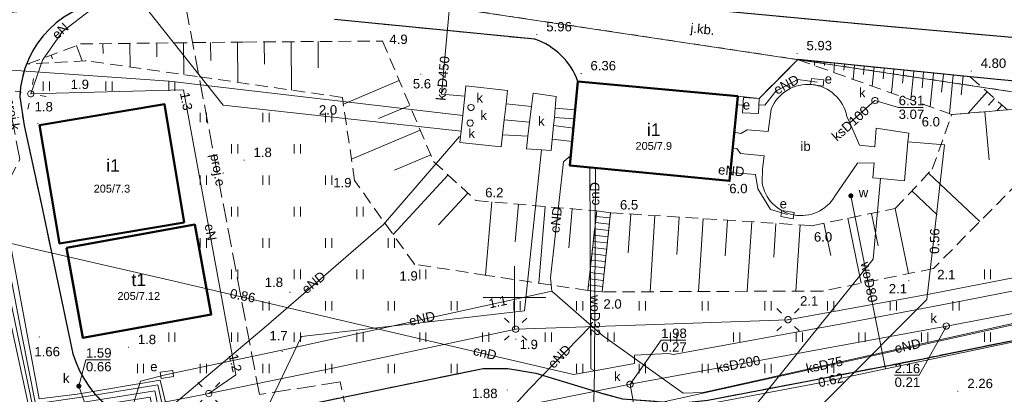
# Model space of a CAD drawing. Extents: x 5479252 to 5479673, y 5984576 to 5984875.
# Tile 24 of 36: x 5479461 to 5479539, y 5984742 to 5984772. Entities that reach past the tile are written whole.
import ezdxf
from ezdxf.enums import TextEntityAlignment as Align

# ---------------------------------------------------------------- set-up
doc = ezdxf.new("R2010")
doc.units = 0
for name, pattern in [('PRZER1-1', [1, 0.5, -0.5]), ('PRZER2-1', [1.5, 1, -0.5]), ('PRZER3-1', [2, 1.5, -0.5])]:
    doc.linetypes.add(name, pattern=pattern)
doc.layers.get('0').update_dxf_attribs({"linetype": 'CONTINUOUS'})
for name, color, linetype, lineweight in [('GESBZO', 7, 'CONTINUOUS', 50), ('GESBZO_O', 7, 'CONTINUOUS', 50), ('GESDZI', 7, 'CONTINUOUS', 18), ('GSLKRW', 7, 'CONTINUOUS', 25), ('GSPWPN', 7, 'CONTINUOUS', 13), ('GSPWPN_O', 7, 'CONTINUOUS', 13), ('GSPWPS', 7, 'CONTINUOUS', 13), ('GSPWPS_O', 7, 'CONTINUOUS', 13), ('GSSIIN', 7, 'CONTINUOUS', 18), ('GSSIIN_O', 7, 'CONTINUOUS', 18), ('GSSKOA', 7, 'CONTINUOUS', 18), ('GSSKOA_O', 7, 'CONTINUOUS', 18), ('GSSSCK', 7, 'CONTINUOUS', 18), ('GSSUTR', 7, 'CONTINUOUS', 18), ('GSSZSN', 7, 'CONTINUOUS', 18), ('GUPELA', 7, 'CONTINUOUS', 18), ('GUPIWZ', 7, 'CONTINUOUS', 18), ('GUPIWZ_O', 7, 'CONTINUOUS', 18), ('GUPPRZ_O', 7, 'CONTINUOUS', 18)]:
    doc.layers.add(name, color=color, linetype=linetype, lineweight=lineweight)
for name, color, linetype, lineweight, true_color in [('GESUZY', 7, 'CONTINUOUS', 18, 0x008000), ('GULCPR', 7, 'CONTINUOUS', 18, 0xd200d2), ('GULCPR_O', 7, 'CONTINUOUS', 18, 0xd200d2), ('GULEPR', 1, 'CONTINUOUS', 18, 0xff0000), ('GULEPR_O', 1, 'CONTINUOUS', 18, 0xff0000), ('GULKPR', 7, 'CONTINUOUS', 18, 0x803300), ('GULKPR_O', 7, 'CONTINUOUS', 18, 0x803300), ('GULWPR', 5, 'CONTINUOUS', 18, 0x0000ff), ('GULWPR_O', 5, 'CONTINUOUS', 18, 0x0000ff), ('GUPESE', 1, 'CONTINUOUS', 18, 0xff0000), ('GUPESE_O', 1, 'CONTINUOUS', 18, 0xff0000), ('GUPKSD', 7, 'CONTINUOUS', 18, 0x803300), ('GUPKSD_O', 7, 'CONTINUOUS', 18, 0x803300), ('GUPKUT', 7, 'CONTINUOUS', 18, 0x803300), ('GUPKUT_O', 7, 'CONTINUOUS', 18, 0x803300), ('GUPWZA', 5, 'CONTINUOUS', 18, 0x0000ff), ('GUPWZA_O', 5, 'CONTINUOUS', 18, 0x0000ff), ('GUSESE', 1, 'CONTINUOUS', 18, 0xff0000), ('GUSESE_O', 1, 'CONTINUOUS', 18, 0xff0000), ('GUSKUT', 7, 'CONTINUOUS', 18, 0x803300), ('GUSKUT_O', 7, 'CONTINUOUS', 18, 0x803300), ('Ramka sekcyjna', 7, 'CONTINUOUS', 18, 0xa5007c)]:
    doc.layers.add(name, color=color, linetype=linetype, lineweight=lineweight, true_color=true_color)
doc.styles.add('Arial', font='arial.ttf')

# ---------------------------------------------------------------- blocks, each defined once
blk = doc.blocks.new('GUPKSD1_1')
at = {"color": 0}
blk.add_lwpolyline([(0, 0.25), (0.064705, 0.241481), (0.125, 0.216506), (0.176777, 0.176777), (0.216506, 0.125), (0.241481, 0.064705), (0.25, 0), (0.241481, -0.064705), (0.216506, -0.125), (0.176777, -0.176777), (0.125, -0.216506), (0.064705, -0.241481), (0, -0.25), (-0.064705, -0.241481), (-0.125, -0.216506), (-0.176777, -0.176777), (-0.216506, -0.125), (-0.241481, -0.064705), (-0.25, 0), (-0.241481, 0.064705), (-0.216506, 0.125), (-0.176777, 0.176777), (-0.125, 0.216506), (-0.064705, 0.241481)], close=True, dxfattribs=at)
blk = doc.blocks.new('GUPIWZ1_1')
at = {"color": 0}
blk.add_lwpolyline([(0, 0.25), (0.064705, 0.241481), (0.125, 0.216506), (0.176777, 0.176777), (0.216506, 0.125), (0.241481, 0.064705), (0.25, 0), (0.241481, -0.064705), (0.216506, -0.125), (0.176777, -0.176777), (0.125, -0.216506), (0.064705, -0.241481), (0, -0.25), (-0.064705, -0.241481), (-0.125, -0.216506), (-0.176777, -0.176777), (-0.216506, -0.125), (-0.241481, -0.064705), (-0.25, 0), (-0.241481, 0.064705), (-0.216506, 0.125), (-0.176777, 0.176777), (-0.125, 0.216506), (-0.064705, 0.241481)], close=True, dxfattribs=at)
blk = doc.blocks.new('GUPWZA1')
blk.add_hatch(color=0).paths.add_polyline_path([(-0.2, 0), (-0.193185, -0.051764), (-0.173205, -0.1), (-0.141421, -0.141421), (-0.1, -0.173205), (-0.051764, -0.193185), (0, -0.2), (0.051764, -0.193185), (0.1, -0.173205), (0.141421, -0.141421), (0.173205, -0.1), (0.193185, -0.051764), (0.2, 0), (0.193185, 0.051764), (0.173205, 0.1), (0.141421, 0.141421), (0.1, 0.173205), (0.051764, 0.193185), (0, 0.2), (-0.051764, 0.193185), (-0.1, 0.173205), (-0.141421, 0.141421), (-0.173205, 0.1), (-0.193185, 0.051764)])
blk = doc.blocks.new('GUPESE1')
at = {"color": 0}
blk.add_lwpolyline([(-0.5, -0.25), (-0.5, 0.25), (0.5, 0.25), (0.5, -0.25)], close=True, dxfattribs=at)
blk = doc.blocks.new('GUPKUT1')
blk.add_hatch(color=0).paths.add_polyline_path([(-0.2, 0), (-0.193185, -0.051764), (-0.173205, -0.1), (-0.141421, -0.141421), (-0.1, -0.173205), (-0.051764, -0.193185), (0, -0.2), (0.051764, -0.193185), (0.1, -0.173205), (0.141421, -0.141421), (0.173205, -0.1), (0.193185, -0.051764), (0.2, 0), (0.193185, 0.051764), (0.173205, 0.1), (0.141421, 0.141421), (0.1, 0.173205), (0.051764, 0.193185), (0, 0.2), (-0.051764, 0.193185), (-0.1, 0.173205), (-0.141421, 0.141421), (-0.173205, 0.1), (-0.193185, 0.051764)])
blk = doc.blocks.new('GSPWPN1')
blk.add_hatch(color=0).paths.add_polyline_path([(-0.045, 0), (-0.043467, -0.011647), (-0.038971, -0.0225), (-0.03182, -0.03182), (-0.0225, -0.038971), (-0.011647, -0.043467), (0, -0.045), (0.011647, -0.043467), (0.0225, -0.038971), (0.03182, -0.03182), (0.038971, -0.0225), (0.043467, -0.011647), (0.045, 0), (0.043467, 0.011647), (0.038971, 0.0225), (0.03182, 0.03182), (0.0225, 0.038971), (0.011647, 0.043467), (0, 0.045), (-0.011647, 0.043467), (-0.0225, 0.038971), (-0.03182, 0.03182), (-0.038971, 0.0225), (-0.043467, 0.011647)])
blk = doc.blocks.new('GSPWPS1')
blk.add_hatch(color=0).paths.add_polyline_path([(-0.045, 0), (-0.043467, -0.011647), (-0.038971, -0.0225), (-0.03182, -0.03182), (-0.0225, -0.038971), (-0.011647, -0.043467), (0, -0.045), (0.011647, -0.043467), (0.0225, -0.038971), (0.03182, -0.03182), (0.038971, -0.0225), (0.043467, -0.011647), (0.045, 0), (0.043467, 0.011647), (0.038971, 0.0225), (0.03182, 0.03182), (0.0225, 0.038971), (0.011647, 0.043467), (0, 0.045), (-0.011647, 0.043467), (-0.0225, 0.038971), (-0.03182, 0.03182), (-0.038971, 0.0225), (-0.043467, 0.011647)])
blk = doc.blocks.new('GUPELA1')
at = {"color": 0}
blk.add_lwpolyline([(0, 0.25), (0.064705, 0.241481), (0.125, 0.216506), (0.176777, 0.176777), (0.216506, 0.125), (0.241481, 0.064705), (0.25, 0), (0.241481, -0.064705), (0.216506, -0.125), (0.176777, -0.176777), (0.125, -0.216506), (0.064705, -0.241481), (0, -0.25), (-0.064705, -0.241481), (-0.125, -0.216506), (-0.176777, -0.176777), (-0.216506, -0.125), (-0.241481, -0.064705), (-0.25, 0), (-0.241481, 0.064705), (-0.216506, 0.125), (-0.176777, 0.176777), (-0.125, 0.216506), (-0.064705, 0.241481)], close=True, dxfattribs=at)
blk = doc.blocks.new('GUPELA2')
blk.add_hatch(color=0).paths.add_polyline_path([(-0.001087, 0.044987), (0.011881, 0.043403), (0.021281, 0.03965), (0.030065, 0.033482), (0.038133, 0.023893), (0.043117, 0.012881), (0.044986, 0.001113), (0.044323, -0.007777), (0.040557, -0.019497), (0.033417, -0.030138), (0.024849, -0.037517), (0.013788, -0.042836), (0.002013, -0.044955), (-0.00982, -0.043916), (-0.020466, -0.040077), (-0.029541, -0.033946), (-0.036867, -0.025804), (-0.04187, -0.01649), (-0.04461, -0.005909), (-0.044532, 0.006476), (-0.041285, 0.017903), (-0.034764, 0.028574), (-0.024479, 0.03776), (-0.013449, 0.042943)])
at = {"color": 0}
for points in [[(-0.883883, 0.883883), (-0.53033, 0.53033)], [(0.883883, 0.883883), (0.53033, 0.53033)], [(-0.883883, -0.883883), (-0.53033, -0.53033)], [(0.883883, -0.883883), (0.53033, -0.53033)]]:
    blk.add_lwpolyline(points, dxfattribs=at)
blk = doc.blocks.new('GSSUTR1')
at = {"color": 0}
for points in [[(-0.25666, 0.36165), (-0.25666, -0.38835)], [(0.24334, -0.38835), (0.24334, 0.36165)]]:
    blk.add_lwpolyline(points, dxfattribs=at)

msp = doc.modelspace()

# ---------------------------------------------------------------- linework, layer by layer
at = {"layer": 'GESBZO', "color": 18, "linetype": 'Continuous', "lineweight": 50, "true_color": 0x0a0909, "elevation": 10.18}
for points in [[(5479505.05, 5984767.23), (5479504.4, 5984760.54), (5479517.13, 5984759.3), (5479517.78, 5984766.06)], [(5479473.67, 5984755.99), (5479463.73, 5984754.33), (5479462.15, 5984763.76), (5479472.1, 5984765.42)], [(5479464.28, 5984753.98), (5479474.51, 5984755.83), (5479475.82, 5984748.65), (5479465.58, 5984746.8)]]:
    msp.add_lwpolyline(points, close=True, dxfattribs=at)
at = {"layer": 'GESDZI', "color": 7, "linetype": 'Continuous', "lineweight": 18, "elevation": 10.22}
msp.add_lwpolyline([(5479294.827, 5984868.57), (5479333.8, 5984817.55), (5479340.75, 5984808.64), (5479385.3, 5984750.66), (5479398.56, 5984731.62), (5479401.38, 5984729.48), (5479428.97, 5984735.35), (5479418.42, 5984784.61), (5479593.87, 5984758.28), (5479609.91, 5984691.17), (5479671.413, 5984704.239)], dxfattribs=at)
msp.add_lwpolyline([(5479609.91, 5984691.17), (5479593.87, 5984758.28), (5479418.42, 5984784.61), (5479428.97, 5984735.35), (5479401.38, 5984729.48), (5479424.55, 5984696.25), (5479434.07, 5984654.6)], close=True, dxfattribs=at)
at = {"layer": 'GESUZY', "color": 96, "linetype": 'PRZER1-1', "lineweight": 18, "true_color": 0x008000, "elevation": 10.08}
for points in [[(5479668.59, 5984703.639), (5479653.32, 5984774.96), (5479649.96, 5984790.71), (5479624.95, 5984786.02), (5479545.44, 5984802.75), (5479542.19, 5984793), (5479491.08, 5984798.58), (5479487.419, 5984774.255), (5479593.87, 5984758.28), (5479609.91, 5984691.17)], [(5479609.91, 5984691.17), (5479593.87, 5984758.28), (5479487.419, 5984774.255), (5479418.42, 5984784.61), (5479423.04, 5984763.03), (5479428.97, 5984735.35), (5479401.38, 5984729.48), (5479424.55, 5984696.25), (5479434.07, 5984654.6)]]:
    msp.add_lwpolyline(points, close=True, dxfattribs=at)
at = {"layer": 'GSLKRW', "color": 7, "linetype": 'Continuous', "lineweight": 25, "elevation": 10.18}
for points in [[(5479621.295, 5984777.555, 0.152606), (5479601.592, 5984769.157), (5479599.541, 5984767.347, -0.16772), (5479595.057, 5984765.949), (5479587.978, 5984766.542), (5479578.641, 5984767.281), (5479553.121, 5984769.555), (5479528.551, 5984771.727), (5479494.886, 5984774.883)], [(5479468.357, 5984773.72, 0.398526), (5479460.574, 5984766.005), (5479460.914, 5984763.72), (5479462.294, 5984757.407), (5479464.805, 5984745.529, 0.363015), (5479473.832, 5984739.466), (5479484.941, 5984741.774), (5479497.497, 5984744.353), (5479499.466, 5984744.353), (5479501.683, 5984743.968), (5479507.113, 5984742.339), (5479508.606, 5984741.932), (5479513.199, 5984741.593), (5479515.401, 5984741.834), (5479522.791, 5984743.237), (5479532.414, 5984745.107), (5479547.143, 5984748.094)], [(5479505.05, 5984767.23, 0.229409), (5479501.615, 5984770.597), (5479485.642, 5984772.181)]]:
    msp.add_lwpolyline(points, format="xyb", dxfattribs=at)
msp.add_lwpolyline([(5479563.251, 5984765.107), (5479538.449, 5984767.404), (5479522.569, 5984768.98), (5479519.479, 5984765.882)], dxfattribs=at)
at = {"layer": 'GSSIIN', "color": 7, "linetype": 'Continuous', "lineweight": 18, "elevation": 10.18}
msp.add_lwpolyline([(5479517.503, 5984763.18), (5479518.019, 5984763.078), (5479518.524, 5984763.387), (5479520.195, 5984763.247), (5479520.448, 5984765.03, -0.74666), (5479526.483, 5984764.444), (5479526.714, 5984763.924), (5479527.494, 5984762.169), (5479528.695, 5984762.027), (5479528.821, 5984763.522), (5479531.412, 5984763.122), (5479531.35, 5984762.419), (5479531.075, 5984759.309), (5479530.275, 5984759.39), (5479529.16, 5984759.501), (5479528.548, 5984759.562), (5479528.661, 5984760.747), (5479527.334, 5984760.716), (5479525.533, 5984758.093, -0.705291), (5479519.719, 5984759.199), (5479519.758, 5984760.266), (5479519.898, 5984761.305), (5479518.016, 5984761.488), (5479517.721, 5984761.895), (5479517.381, 5984761.915)], format="xyb", close=True, dxfattribs=at)
at = {"layer": 'GSSKOA', "color": 7, "linetype": 'PRZER3-1', "lineweight": 18, "elevation": 10.18}
for points in [[(5479621.295, 5984777.555, 0.152606), (5479601.592, 5984769.157), (5479599.541, 5984767.347, -0.16772), (5479595.057, 5984765.949), (5479587.978, 5984766.542), (5479578.641, 5984767.281), (5479553.121, 5984769.555), (5479528.551, 5984771.727), (5479494.886, 5984774.883)], [(5479547.143, 5984748.094), (5479532.414, 5984745.107), (5479522.791, 5984743.237), (5479515.401, 5984741.834), (5479513.199, 5984741.593), (5479508.606, 5984741.932), (5479507.113, 5984742.339), (5479501.683, 5984743.968), (5479499.466, 5984744.353), (5479497.497, 5984744.353), (5479484.941, 5984741.774), (5479473.832, 5984739.466, -0.363015), (5479464.805, 5984745.529), (5479462.294, 5984757.407), (5479460.914, 5984763.72), (5479460.574, 5984766.005, -0.398526), (5479468.357, 5984773.72)], [(5479485.642, 5984772.181), (5479501.615, 5984770.597, -0.229409), (5479505.05, 5984767.23), (5479517.78, 5984766.06), (5479519.479, 5984765.882), (5479522.569, 5984768.98), (5479538.449, 5984767.404), (5479563.251, 5984765.107)]]:
    msp.add_lwpolyline(points, format="xyb", dxfattribs=at)
at = {"layer": 'GSSSCK', "color": 7, "linetype": 'Continuous', "lineweight": 18, "elevation": 10.18}
msp.add_lwpolyline([(5479506.541, 5984756.916), (5479507.645, 5984756.775), (5479506.985, 5984750.459), (5479505.834, 5984750.569)], close=True, dxfattribs=at)
for points in [[(5479507.601, 5984756.352), (5479506.492, 5984756.476)], [(5479507.497, 5984755.358), (5479506.381, 5984755.482)], [(5479507.549, 5984755.855), (5479506.437, 5984755.979)], [(5479507.445, 5984754.86), (5479506.326, 5984754.985)], [(5479507.341, 5984753.866), (5479506.215, 5984753.991)], [(5479507.393, 5984754.363), (5479506.271, 5984754.488)], [(5479507.237, 5984752.871), (5479506.105, 5984752.997)], [(5479507.289, 5984753.368), (5479506.16, 5984753.494)], [(5479507.185, 5984752.374), (5479506.049, 5984752.5)], [(5479507.081, 5984751.379), (5479505.939, 5984751.506)], [(5479507.133, 5984751.876), (5479505.994, 5984752.003)], [(5479507.029, 5984750.882), (5479505.883, 5984751.009)]]:
    msp.add_lwpolyline(points, dxfattribs=at)
at = {"layer": 'GSSUTR', "color": 7, "linetype": 'PRZER2-1', "lineweight": 18, "elevation": 10.1}
msp.add_lwpolyline([(5479542.261, 5984761.322), (5479533.377, 5984752.321), (5479524.588, 5984750.53), (5479506.985, 5984750.459), (5479505.834, 5984750.569), (5479497.775, 5984751.779), (5479492.01, 5984752.659), (5479487.25, 5984759.335), (5479486.276, 5984765.965), (5479474.698, 5984767.63), (5479465.869, 5984768.887), (5479461.235, 5984768.635), (5479461.114, 5984768.643, 0.085659), (5479460.574, 5984766.005), (5479460.914, 5984763.72), (5479462.294, 5984757.407), (5479464.805, 5984745.529, 0.363015), (5479473.832, 5984739.466)], format="xyb", dxfattribs=at)
for points in [[(5479473.67, 5984755.99), (5479463.73, 5984754.33), (5479462.15, 5984763.76), (5479472.1, 5984765.42)], [(5479464.28, 5984753.98), (5479474.51, 5984755.83), (5479475.82, 5984748.65), (5479465.58, 5984746.8)]]:
    msp.add_lwpolyline(points, close=True, dxfattribs=at)
for points in [[(5479515.401, 5984741.834), (5479522.791, 5984743.237), (5479532.414, 5984745.107), (5479547.143, 5984748.094)], [(5479484.941, 5984741.774), (5479497.497, 5984744.353), (5479499.466, 5984744.353), (5479501.683, 5984743.968), (5479507.113, 5984742.339), (5479508.606, 5984741.932)]]:
    msp.add_lwpolyline(points, dxfattribs=at)
at = {"layer": 'GSSZSN', "color": 7, "linetype": 'PRZER2-1', "lineweight": 18, "elevation": 10.06}
for points in [[(5479461.235, 5984768.635), (5479465.398, 5984770.222), (5479478.468, 5984770.379), (5479489.481, 5984770.458), (5479493.534, 5984760.859), (5479496.927, 5984757.733), (5479506.541, 5984756.916), (5479505.834, 5984750.569), (5479497.775, 5984751.779), (5479492.01, 5984752.659), (5479487.25, 5984759.335), (5479486.276, 5984765.965), (5479474.698, 5984767.63), (5479465.869, 5984768.887)], [(5479522.569, 5984768.98), (5479536.313, 5984767.616), (5479539.269, 5984764.973), (5479534.838, 5984764.598)], [(5479507.645, 5984756.775), (5479523.692, 5984755.738), (5479530.337, 5984757.104), (5479533.283, 5984760.239), (5479534.838, 5984764.598), (5479543.746, 5984765.352), (5479547.139, 5984765.399), (5479563.068, 5984763.938), (5479583.357, 5984762.194), (5479568.182, 5984761.841), (5479550.886, 5984761.44), (5479542.261, 5984761.322), (5479533.377, 5984752.321), (5479524.588, 5984750.53), (5479506.985, 5984750.459)]]:
    msp.add_lwpolyline(points, close=True, dxfattribs=at)
at = {"layer": 'GSSZSN', "color": 7, "linetype": 'Continuous', "lineweight": 18, "elevation": 10.06}
for points in [[(5479467.194, 5984770.244), (5479467.203, 5984769.469)], [(5479469.337, 5984770.269), (5479469.359, 5984768.39)], [(5479471.48, 5984770.295), (5479471.493, 5984769.19)], [(5479473.623, 5984770.321), (5479473.653, 5984767.779)], [(5479475.766, 5984770.347), (5479475.783, 5984768.909)], [(5479477.908, 5984770.372), (5479477.947, 5984767.163)], [(5479480.051, 5984770.39), (5479480.064, 5984768.623)], [(5479482.194, 5984770.406), (5479482.222, 5984766.548)], [(5479484.337, 5984770.421), (5479484.352, 5984768.33)], [(5479465.074, 5984770.098), (5479465.542, 5984768.869)], [(5479463.071, 5984769.335), (5479463.183, 5984769.041)], [(5479523.14, 5984768.923), (5479523.133, 5984768.852)], [(5479523.928, 5984768.845), (5479523.895, 5984768.507)], [(5479524.716, 5984768.767), (5479524.69, 5984768.5)], [(5479525.504, 5984768.689), (5479525.432, 5984767.958)], [(5479526.292, 5984768.611), (5479526.246, 5984768.147)], [(5479527.08, 5984768.532), (5479526.969, 5984767.409)], [(5479527.868, 5984768.454), (5479527.803, 5984767.794)], [(5479528.656, 5984768.376), (5479528.506, 5984766.86)], [(5479529.444, 5984768.298), (5479529.359, 5984767.441)], [(5479530.232, 5984768.219), (5479530.043, 5984766.311)], [(5479531.02, 5984768.141), (5479530.916, 5984767.089)], [(5479531.808, 5984768.063), (5479531.58, 5984765.762)], [(5479532.596, 5984767.985), (5479532.472, 5984766.736)], [(5479533.384, 5984767.906), (5479533.117, 5984765.213)], [(5479490.814, 5984767.299), (5479486.356, 5984765.416)], [(5479534.172, 5984767.828), (5479534.029, 5984766.383)], [(5479534.96, 5984767.75), (5479534.654, 5984764.664)], [(5479535.748, 5984767.672), (5479535.598, 5984766.161)], [(5479537.661, 5984766.411), (5479536.139, 5984764.708)], [(5479538.251, 5984765.883), (5479537.769, 5984765.344)], [(5479491.648, 5984765.324), (5479489.163, 5984764.275)], [(5479537.483, 5984764.822), (5479537.809, 5984760.981)], [(5479538.842, 5984765.355), (5479538.437, 5984764.903)], [(5479492.482, 5984763.35), (5479487, 5984761.035)], [(5479493.315, 5984761.376), (5479490.425, 5984760.155)], [(5479494.697, 5984759.787), (5479490.317, 5984755.033)], [(5479532.98, 5984759.916), (5479537.075, 5984756.067)], [(5479531.657, 5984758.508), (5479533.687, 5984756.6)], [(5479496.273, 5984758.335), (5479493.931, 5984755.792)], [(5479498.177, 5984757.627), (5479497.681, 5984751.793)], [(5479500.312, 5984757.445), (5479500.058, 5984754.46)], [(5479502.447, 5984757.264), (5479501.928, 5984751.155)], [(5479504.583, 5984757.082), (5479504.318, 5984753.96)], [(5479530.333, 5984757.103), (5479531.399, 5984751.918)], [(5479509.255, 5984756.67), (5479509.055, 5984753.569)], [(5479511.183, 5984756.546), (5479510.791, 5984750.475)], [(5479513.11, 5984756.421), (5479512.919, 5984753.452)], [(5479515.038, 5984756.297), (5479514.663, 5984750.49)], [(5479516.965, 5984756.172), (5479516.782, 5984753.335)], [(5479526.549, 5984756.325), (5479527.614, 5984751.147)], [(5479528.441, 5984756.714), (5479528.974, 5984754.123)], [(5479518.893, 5984756.048), (5479518.535, 5984750.506)], [(5479520.82, 5984755.923), (5479520.646, 5984753.218)], [(5479522.748, 5984755.799), (5479522.407, 5984750.521)], [(5479524.657, 5984755.936), (5479525.189, 5984753.349)]]:
    msp.add_lwpolyline(points, dxfattribs=at)
at = {"layer": 'GULCPR', "color": 212, "linetype": 'Continuous', "lineweight": 18, "true_color": 0xd200d2, "elevation": 10.14}
for points in [[(5479506.46, 5984760.339), (5479506.376, 5984744.169)], [(5479440.764, 5984759.15), (5479447.422, 5984757.311), (5479461.542, 5984753.926), (5479472.873, 5984751.312), (5479479.351, 5984749.804), (5479490.534, 5984747.168), (5479504.703, 5984743.864), (5479506.376, 5984744.169)], [(5479506.376, 5984744.169), (5479509.557, 5984744.75), (5479509.557, 5984745.404), (5479512.264, 5984745.535), (5479512.656, 5984745.46), (5479526.078, 5984747.905), (5479535.73, 5984749.735), (5479546.52, 5984751.882), (5479563.713, 5984755.13), (5479577.901, 5984757.8), (5479579.189, 5984758.042), (5479588.748, 5984753.245), (5479590.148, 5984745.927), (5479590.908, 5984741.515)]]:
    msp.add_lwpolyline(points, dxfattribs=at)
at = {"layer": 'GULEPR', "color": 1, "linetype": 'PRZER3-1', "lineweight": 18, "true_color": 0xff0000, "elevation": 10.14}
msp.add_lwpolyline([(5479487.42, 5984736.78), (5479486.1, 5984743.29), (5479479.66, 5984742.27), (5479472.88, 5984778.06), (5479471.11, 5984781.9), (5479471.22, 5984783.06), (5479470.47, 5984783.14), (5479469.9, 5984783.07), (5479469.88, 5984782.8)], dxfattribs=at)
at = {"layer": 'GULEPR', "color": 1, "linetype": 'Continuous', "lineweight": 18, "true_color": 0xff0000, "elevation": 10.14}
for points in [[(5479461.44, 5984766.25), (5479462.38, 5984768.92), (5479463.98, 5984771.23), (5479466.22, 5984772.95), (5479468.23, 5984773.42), (5479468.76, 5984777.78), (5479484.71, 5984776.3), (5479504.76, 5984774.29)], [(5479475.63, 5984742.355), (5479485.525, 5984744.378), (5479500.086, 5984747.487), (5479510.419, 5984747.823), (5479521.788, 5984748.243), (5479533.045, 5984750.287), (5479550.77, 5984753.731), (5479570.232, 5984757.511), (5479583.533, 5984760.172), (5479586.165, 5984767.396), (5479604.507, 5984771.961), (5479611.48, 5984769.945)], [(5479524.116, 5984767.17), (5479522.567, 5984767.384), (5479520.814, 5984766.449), (5479519.937, 5984765.339), (5479519.458, 5984765.36)], [(5479475.63, 5984742.355), (5479477.78, 5984743.84), (5479473.62, 5984766.57), (5479461.44, 5984766.25)], [(5479518.203, 5984765.334), (5479517.714, 5984765.374)], [(5479508.602, 5984715.91), (5479482.918, 5984711.045), (5479478.184, 5984710.081), (5479475.335, 5984722.66), (5479471.829, 5984740.659), (5479480.215, 5984747.73), (5479489.536, 5984755.795), (5479495.614, 5984762.837)], [(5479502.959, 5984750.514), (5479502.866, 5984751.577), (5479503.893, 5984760.818), (5479504.476, 5984761.323)], [(5479517.196, 5984759.984), (5479519.207, 5984759.807), (5479519.382, 5984758.667), (5479520.405, 5984757.031), (5479521.749, 5984756.622)], [(5479586.59, 5984747.111), (5479585.47, 5984750.11), (5479583.186, 5984755.611), (5479566.693, 5984752.614), (5479553.056, 5984750.374), (5479542.191, 5984748.498), (5479520.489, 5984743.654), (5479515.028, 5984742.449), (5479513.432, 5984742.393), (5479506.992, 5984746.986), (5479502.959, 5984750.514)], [(5479502.959, 5984750.514), (5479482.32, 5984746.008), (5479472.295, 5984743.88), (5479470.195, 5984743.348), (5479469.616, 5984741.555), (5479456.697, 5984739.334), (5479447.475, 5984737.784), (5479439.26, 5984736.27)], [(5479498.193, 5984739.456), (5479501.175, 5984742.732), (5479506.092, 5984747.773)], [(5479443.674, 5984736.142), (5479453.06, 5984738.024), (5479464.205, 5984740.19), (5479474.006, 5984742.038), (5479475.63, 5984742.355)]]:
    msp.add_lwpolyline(points, dxfattribs=at)
at = {"layer": 'GULKPR', "color": 36, "linetype": 'PRZER3-1', "lineweight": 18, "true_color": 0x803300, "elevation": 10.14}
msp.add_lwpolyline([(5479454.11, 5984748.38), (5479460.58, 5984761.04), (5479456.99, 5984779.23), (5479456.02, 5984784.13), (5479457.28, 5984785.17), (5479456.02, 5984784.13), (5479455.49, 5984786.79), (5479445.29, 5984793.53), (5479443.54, 5984794.85)], dxfattribs=at)
at = {"layer": 'GULKPR', "color": 36, "linetype": 'Continuous', "lineweight": 18, "true_color": 0x803300, "elevation": 10.14}
for points in [[(5479495.8, 5984783.87), (5479494.178, 5984766.221), (5479496.038, 5984766.072)], [(5479495.734, 5984763.285), (5479476.77, 5984765.354), (5479470.123, 5984773.713), (5479448.831, 5984771.694), (5479433.31, 5984770.183), (5479415.611, 5984765.011), (5479421.139, 5984730.075), (5479427.247, 5984701.638), (5479431.282, 5984683.379), (5479437.397, 5984655.292)], [(5479451.278, 5984768.655), (5479451.898, 5984768.695), (5479472.47, 5984767.265), (5479495.87, 5984764.532)], [(5479453.666, 5984766.588), (5479457.38, 5984767.262), (5479458.209, 5984762.782), (5479462.123, 5984741.93), (5479465.132, 5984742.315), (5479471.761, 5984743.423), (5479474.272, 5984733.084), (5479476.015, 5984725.414), (5479478.68, 5984725.97)], [(5479453.789, 5984766.008), (5479456.974, 5984766.636), (5479458.513, 5984758.461), (5479460.73, 5984747.043), (5479461.816, 5984741.538), (5479466.024, 5984742.141), (5479471.575, 5984743.046), (5479473.083, 5984736.229), (5479475.617, 5984724.705), (5479477.698, 5984715.837), (5479478.317, 5984712.926), (5479481.28, 5984713.79)], [(5479528.718, 5984765.714), (5479526.714, 5984763.924)], [(5479499.315, 5984765.452), (5479501.342, 5984765.229)], [(5479503.237, 5984765.108), (5479504.83, 5984764.964)], [(5479454.231, 5984763.912), (5479456.75, 5984764.379), (5479457.881, 5984758.889), (5479461.667, 5984741.031), (5479471.335, 5984742.584), (5479473.296, 5984733.067), (5479478.439, 5984710.82), (5479480.952, 5984699.619), (5479484.873, 5984700.38)], [(5479499.176, 5984764.181), (5479501.196, 5984763.982)], [(5479503.167, 5984764.359), (5479504.761, 5984764.26)], [(5479454.421, 5984763.01), (5479456.434, 5984763.307), (5479458.02, 5984756.287), (5479461.447, 5984740.548), (5479465.293, 5984741.196), (5479470.965, 5984742.056), (5479472.533, 5984734.741), (5479474.494, 5984725.51), (5479477.205, 5984713.123), (5479480.531, 5984698.033), (5479483.088, 5984687.241), (5479487.114, 5984688.055)], [(5479503.108, 5984763.723), (5479504.69, 5984763.523)], [(5479501.067, 5984762.872), (5479499.046, 5984762.992)], [(5479504.586, 5984762.456), (5479503.008, 5984762.643)], [(5479524.267, 5984711.51), (5479522.128, 5984722.026), (5479519.568, 5984728.229), (5479518.02, 5984734.973), (5479532.857, 5984749.859), (5479534.254, 5984762.171), (5479531.35, 5984762.419)], [(5479502.139, 5984761.786), (5479500.782, 5984748.961), (5479483.016, 5984746.901), (5479472.176, 5984724.251), (5479473.446, 5984718.008)], [(5479509.603, 5984706.433), (5479516.432, 5984708.023), (5479514.031, 5984723.518), (5479513.475, 5984727.735), (5479512.233, 5984732.768), (5479528.582, 5984753.081), (5479529.16, 5984759.501)], [(5479651.094, 5984748.289), (5479651.595, 5984745.596), (5479649.484, 5984744.786), (5479647.555, 5984745.833), (5479642.101, 5984750.518), (5479637.072, 5984749.548), (5479628.999, 5984743.243), (5479622.815, 5984741.809), (5479618.746, 5984743.323), (5479615.41, 5984744.577), (5479611.971, 5984744.858), (5479594.547, 5984741.048), (5479581.405, 5984739.068), (5479570.733, 5984737.467), (5479569.501, 5984737.277), (5479546.744, 5984745.708), (5479540.804, 5984748.063), (5479509.708, 5984741.219), (5479505.817, 5984727.896)], [(5479540.252, 5984748.848), (5479534.408, 5984747.735), (5479509.198, 5984743.095)], [(5479468.171, 5984734.794), (5479465.277, 5984742.948)], [(5479509.198, 5984743.095), (5479468.171, 5984734.794)], [(5479509.198, 5984743.095), (5479511.764, 5984728.675), (5479515.726, 5984729.52), (5479520.03, 5984730.256)]]:
    msp.add_lwpolyline(points, dxfattribs=at)
at = {"layer": 'GULWPR', "color": 5, "linetype": 'Continuous', "lineweight": 18, "true_color": 0x0000ff, "elevation": 10.14}
for points in [[(5479506.305, 5984739.776), (5479506.301, 5984740.419), (5479506.376, 5984744.169), (5479506.068, 5984744.338), (5479506.007, 5984760.383)], [(5479529.566, 5984744.322), (5479526.8, 5984758.123)], [(5479573.98, 5984751.55), (5479573.622, 5984753.533), (5479572.636, 5984753.334), (5479565.692, 5984751.932), (5479529.566, 5984744.322)], [(5479529.566, 5984744.322), (5479524.18, 5984743.187), (5479515.327, 5984741.498), (5479506.305, 5984739.776), (5479500.922, 5984738.685), (5479499.34, 5984740.03)]]:
    msp.add_lwpolyline(points, dxfattribs=at)
at = {"layer": 'GUPPRZ_O', "color": 36, "linetype": 'Continuous', "lineweight": 13, "true_color": 0x803300, "elevation": 10.8, "flags": 128}
for points in [[(5479528.718, 5984765.714), (5479530.607, 5984765.167), (5479532.567, 5984765.167)], [(5479534.408, 5984747.735), (5479532.245, 5984743.811), (5479530.285, 5984743.811)], [(5479509.198, 5984743.095), (5479511.682, 5984746.613), (5479513.642, 5984746.613)], [(5479465.277, 5984742.948), (5479465.838, 5984745.049), (5479467.798, 5984745.049)]]:
    msp.add_lwpolyline(points, dxfattribs=at)
at = {"layer": 'GUSESE', "color": 1, "linetype": 'Continuous', "lineweight": 18, "true_color": 0xff0000, "elevation": 10.14}
msp.add_lwpolyline([(5479518.243, 5984765.962), (5479518.165, 5984764.735), (5479519.431, 5984764.677), (5479519.479, 5984765.882)], close=True, dxfattribs=at)
at = {"layer": 'GUSKUT', "color": 36, "linetype": 'Continuous', "lineweight": 18, "true_color": 0x803300, "elevation": 10.14}
for points in [[(5479496.127, 5984766.894), (5479499.431, 5984766.517), (5479499.315, 5984765.452), (5479499.176, 5984764.181), (5479499.046, 5984762.992), (5479498.939, 5984762.012), (5479495.635, 5984762.378), (5479495.734, 5984763.285), (5479496.038, 5984766.072)], [(5479501.467, 5984766.308), (5479503.322, 5984766.026), (5479503.237, 5984765.108), (5479503.167, 5984764.359), (5479503.108, 5984763.723), (5479502.923, 5984761.73), (5479502.139, 5984761.786), (5479500.951, 5984761.87), (5479501.067, 5984762.872), (5479501.196, 5984763.982), (5479501.342, 5984765.229)]]:
    msp.add_lwpolyline(points, close=True, dxfattribs=at)
at = {"layer": 'Ramka sekcyjna', "color": 224, "linetype": 'Continuous', "lineweight": 18, "true_color": 0xa5007c}
for p, q in [((5479500, 5984750, 100), (5479500, 5984752.5, 100)), ((5479500, 5984750, 100), (5479500, 5984752.5, 100)), ((5479502.5, 5984750, 100), (5479497.5, 5984750, 100)), ((5479502.5, 5984750, 100), (5479497.5, 5984750, 100)), ((5479502.5, 5984750, 100), (5479497.5, 5984750, 100)), ((5479502.5, 5984750, 100), (5479497.5, 5984750, 100)), ((5479500, 5984750, 100), (5479500, 5984747.5, 100)), ((5479500, 5984750, 100), (5479500, 5984747.5, 100))]:
    msp.add_line(p, q, dxfattribs=at)

# ---------------------------------------------------------------- block references
at = {"layer": 'GSPWPN', "color": 7, "linetype": 'Continuous', "lineweight": 13}
for p in [(5479489.481, 5984770.458, 10.08), (5479465.797, 5984768.883, 10.08), (5479492.53, 5984767.82, 10.08), (5479486.276, 5984765.965, 10.08), (5479462.01, 5984763.892, 10.08), (5479534.97, 5984764.609, 10.08), (5479478.443, 5984760.958, 10.08), (5479487.25, 5984759.335, 10.08), (5479517.082, 5984759.007, 10.08), (5479496.907, 5984757.752, 10.08), (5479507.645, 5984756.775, 10.08), (5479523.692, 5984755.738, 10.08), (5479492.01, 5984752.659, 10.08), (5479533.377, 5984752.321, 10.08), (5479531.42, 5984751.35, 10.08), (5479482.102, 5984750.428, 10.08), (5479506.985, 5984750.459, 10.08), (5479524.588, 5984750.53, 10.08), (5479500.097, 5984746.682, 10.08), (5479469.225, 5984746.044, 10.08), (5479481.48, 5984745.71, 10.08)]:
    msp.add_blockref('GSPWPN1', p, dxfattribs=at)
at = {"layer": 'GSPWPS', "color": 7, "linetype": 'Continuous', "lineweight": 13}
for p in [(5479501.774, 5984770.977, 10.08), (5479522.511, 5984769.47, 10.08), (5479505.296, 5984767.87, 10.08), (5479536.389, 5984768.066, 10.08), (5479462.117, 5984746.866, 10.08), (5479499.407, 5984742.639, 10.08), (5479535.331, 5984742.534, 10.08)]:
    msp.add_blockref('GSPWPS1', p, dxfattribs=at)
at = {"layer": 'GSSUTR', "color": 7, "linetype": 'Continuous', "lineweight": 18}
for p in [(5479462.693, 5984766.87, 10.1), (5479467.693, 5984766.87, 10.1), (5479472.693, 5984766.87, 10.1), (5479475.193, 5984764.37, 10.1), (5479480.193, 5984764.37, 10.1), (5479485.193, 5984764.37, 10.1), (5479477.693, 5984761.87, 10.1), (5479482.693, 5984761.87, 10.1), (5479475.193, 5984759.37, 10.1), (5479480.193, 5984759.37, 10.1), (5479485.193, 5984759.37, 10.1), (5479477.693, 5984756.87, 10.1), (5479482.693, 5984756.87, 10.1), (5479487.693, 5984756.87, 10.1), (5479475.193, 5984754.37, 10.1), (5479480.193, 5984754.37, 10.1), (5479485.193, 5984754.37, 10.1), (5479490.193, 5984754.37, 10.1), (5479477.693, 5984751.87, 10.1), (5479482.693, 5984751.87, 10.1), (5479487.693, 5984751.87, 10.1), (5479492.693, 5984751.87, 10.1), (5479537.693, 5984751.87, 10.1), (5479480.193, 5984749.37, 10.1), (5479485.193, 5984749.37, 10.1), (5479490.193, 5984749.37, 10.1), (5479495.193, 5984749.37, 10.1), (5479500.193, 5984749.37, 10.1), (5479505.193, 5984749.37, 10.1), (5479510.193, 5984749.37, 10.1), (5479515.193, 5984749.37, 10.1), (5479520.193, 5984749.37, 10.1), (5479525.193, 5984749.37, 10.1), (5479530.193, 5984749.37, 10.1), (5479535.193, 5984749.37, 10.1), (5479472.693, 5984746.87, 10.1), (5479477.693, 5984746.87, 10.1), (5479482.693, 5984746.87, 10.1), (5479487.693, 5984746.87, 10.1), (5479492.693, 5984746.87, 10.1), (5479497.693, 5984746.87, 10.1), (5479502.693, 5984746.87, 10.1), (5479507.693, 5984746.87, 10.1), (5479512.693, 5984746.87, 10.1), (5479517.693, 5984746.87, 10.1), (5479522.693, 5984746.87, 10.1), (5479527.693, 5984746.87, 10.1), (5479532.693, 5984746.87, 10.1), (5479537.693, 5984746.87, 10.1), (5479470.193, 5984744.37, 10.1), (5479475.193, 5984744.37, 10.1), (5479480.193, 5984744.37, 10.1), (5479485.193, 5984744.37, 10.1), (5479490.193, 5984744.37, 10.1), (5479495.193, 5984744.37, 10.1), (5479505.193, 5984744.37, 10.1), (5479510.193, 5984744.37, 10.1), (5479515.193, 5984744.37, 10.1), (5479520.193, 5984744.37, 10.1), (5479525.193, 5984744.37, 10.1)]:
    msp.add_blockref('GSSUTR1', p, dxfattribs=at)
at = {"layer": 'GUPELA', "color": 7, "linetype": 'Continuous', "lineweight": 18, "rotation": 34.75068108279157}
msp.add_blockref('GUPELA2', (5479461.44, 5984766.25, 10.16), dxfattribs=at)
at = {"layer": 'GUPELA', "color": 7, "linetype": 'Continuous', "lineweight": 18}
for name, p in [('GUPELA1', (5479461.44, 5984766.25, 10.16)), ('GUPELA2', (5479521.788, 5984748.243, 10.16)), ('GUPELA2', (5479500.086, 5984747.487, 10.16)), ('GUPELA1', (5479521.788, 5984748.243, 10.16)), ('GUPELA1', (5479500.086, 5984747.487, 10.16)), ('GUPELA2', (5479475.63, 5984742.355, 10.16)), ('GUPELA1', (5479475.63, 5984742.355, 10.16))]:
    msp.add_blockref(name, p, dxfattribs=at)
at = {"layer": 'GUPESE', "color": 1, "linetype": 'Continuous', "lineweight": 18, "true_color": 0xff0000}
for p, rotation in [((5479524.116, 5984767.17, 10.16), 352.5686081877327), ((5479521.749, 5984756.622, 10.16), 349.6951544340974), ((5479472.295, 5984743.88, 10.16), 8.485379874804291)]:
    msp.add_blockref('GUPESE1', p, dxfattribs=dict(at, rotation=rotation))
at = {"layer": 'GUPIWZ', "color": 7, "linetype": 'Continuous', "lineweight": 18}
for p in [(5479496.524, 5984765.168, 10.18), (5479496.458, 5984763.92, 10.18)]:
    msp.add_blockref('GUPIWZ1_1', p, dxfattribs=at)
at = {"layer": 'GUPKSD', "color": 36, "linetype": 'Continuous', "lineweight": 18, "true_color": 0x803300}
for p in [(5479528.718, 5984765.714, 10.16), (5479534.408, 5984747.735, 10.16), (5479509.198, 5984743.095, 10.16)]:
    msp.add_blockref('GUPKSD1_1', p, dxfattribs=at)
at = {"layer": 'GUPKUT', "color": 36, "linetype": 'Continuous', "lineweight": 18, "true_color": 0x803300}
msp.add_blockref('GUPKUT1', (5479465.277, 5984742.948, 10.16), dxfattribs=at)
at = {"layer": 'GUPWZA', "color": 5, "linetype": 'Continuous', "lineweight": 18, "true_color": 0x0000ff}
msp.add_blockref('GUPWZA1', (5479526.8, 5984758.123, 10.16), dxfattribs=at)

# ---------------------------------------------------------------- texts
at = {"layer": 'GESBZO_O', "color": 5, "linetype": 'Continuous', "lineweight": 0, "true_color": 0x0000ff, "style": 'Arial'}
for s, height, p in [('i1', 1, (5479511.09, 5984762.888, 10.8)), ('205/7.9', 0.625, (5479511.09, 5984761.785, 10.8)), ('205/7.3', 0.625, (5479467.91, 5984758.378, 10.8)), ('t1', 1, (5479470.05, 5984750.922, 10.8)), ('205/7.12', 0.625, (5479470.05, 5984749.819, 10.8))]:
    msp.add_text(s, height=height, dxfattribs=at).set_placement(p, align=Align.CENTER)
at = {"layer": 'GESBZO_O', "color": 7, "linetype": 'Continuous', "lineweight": 0, "style": 'Arial'}
msp.add_text('i1', height=1, dxfattribs=at).set_placement((5479467.458, 5984760.038, 10.8))
at = {"layer": 'GSPWPN_O', "color": 7, "linetype": 'Continuous', "lineweight": 0, "style": 'Arial'}
for s, p in [('4.9', (5479490.023, 5984770.224, 10.8)), ('1.9', (5479464.623, 5984766.631, 10.8)), ('5.6', (5479491.889, 5984766.679, 10.8)), ('1.8', (5479461.748, 5984764.847, 10.8)), ('2.0', (5479484.402, 5984764.592, 10.8)), ('6.0', (5479532.44, 5984763.651, 10.8)), ('1.9', (5479485.549, 5984758.791, 10.8)), ('6.0', (5479517.107, 5984758.325, 10.8)), ('6.0', (5479523.855, 5984754.469, 10.8)), ('2.1', (5479533.678, 5984751.466, 10.8)), ('1.8', (5479480.09, 5984750.851, 10.8)), ('1.9', (5479490.827, 5984751.355, 10.8)), ('2.1', (5479529.822, 5984750.336, 10.8)), ('2.0', (5479507.079, 5984749.121, 10.8)), ('2.1', (5479522.748, 5984749.365, 10.8)), ('1.7', (5479480.46, 5984746.592, 10.8)), ('1.9', (5479500.398, 5984745.897, 10.8))]:
    msp.add_text(s, height=0.75, rotation=360, dxfattribs=at).set_placement(p)
for s, p in [('1.8', (5479479.193, 5984761.208, 10.8)), ('6.2', (5479497.657, 5984758.002, 10.8)), ('6.5', (5479508.395, 5984757.025, 10.8)), ('1.8', (5479469.975, 5984746.294, 10.8))]:
    msp.add_text(s, height=0.75, dxfattribs=at).set_placement(p)
at = {"layer": 'GSPWPS_O', "color": 7, "linetype": 'Continuous', "lineweight": 0, "style": 'Arial'}
for s, p in [('5.96', (5479502.524, 5984771.227, 10.8)), ('5.93', (5479523.261, 5984769.72, 10.8)), ('6.36', (5479506.046, 5984768.12, 10.8)), ('4.80', (5479537.139, 5984768.316, 10.8)), ('2.26', (5479536.081, 5984742.784, 10.8))]:
    msp.add_text(s, height=0.75, dxfattribs=at).set_placement(p)
for s, p in [('1.66', (5479461.727, 5984745.321, 10.8)), ('1.88', (5479496.601, 5984741.991, 10.8))]:
    msp.add_text(s, height=0.75, rotation=360, dxfattribs=at).set_placement(p)
at = {"layer": 'GSSIIN_O', "color": 7, "linetype": 'Continuous', "lineweight": 0, "style": 'Arial'}
msp.add_text('ib', height=0.75, rotation=360, dxfattribs=at).set_placement((5479523.189, 5984761.691, 10.8), align=Align.CENTER)
at = {"layer": 'GSSKOA_O', "color": 7, "linetype": 'Continuous', "lineweight": 0, "style": 'Arial'}
msp.add_text('j.kb.', height=0.75, rotation=354.24907, dxfattribs=at).set_placement((5479514.943, 5984771.036, 10.8), align=Align.CENTER)
at = {"layer": 'GULCPR_O', "color": 212, "linetype": 'Continuous', "lineweight": 0, "true_color": 0xd200d2, "style": 'Arial'}
for rotation, p in [(89.7022, (5479506.76, 5984758.281, 10.8)), (346.87314, (5479497.552, 5984745.23, 10.8))]:
    msp.add_text('cnD', height=0.75, rotation=rotation, dxfattribs=at).set_placement(p, align=Align.CENTER)
at = {"layer": 'GULEPR_O', "color": 1, "linetype": 'Continuous', "lineweight": 0, "true_color": 0xff0000, "style": 'Arial'}
for s, rotation, p in [('eN', 42.88986, (5479464.041, 5984770.995, 10.8)), ('eND', 28.07248, (5479521.829, 5984766.658, 10.8)), ('proj.e', 280.72693, (5479475.982, 5984760.11, 10.8)), ('eND', 354.95212, (5479517.239, 5984759.752, 10.8)), ('eND', 83.65981, (5479503.671, 5984756.165, 10.8)), ('eN', 280.37137, (5479475.411, 5984755.152, 10.8)), ('eND', 39.71262, (5479484.223, 5984750.923, 10.8)), ('eND', 12.31621, (5479492.702, 5984747.974, 10.8)), ('eND', 12.58358, (5479531.404, 5984745.789, 10.8)), ('eND', 45.7154, (5479503.843, 5984745.048, 10.8))]:
    msp.add_text(s, height=0.75, rotation=rotation, dxfattribs=at).set_placement(p, align=Align.CENTER)
at = {"layer": 'GULKPR_O', "color": 36, "linetype": 'Continuous', "lineweight": 0, "true_color": 0x803300, "style": 'Arial'}
for s, rotation, p in [('ksD450', 84.74821, (5479494.657, 5984767.454, 10.8)), ('proj.k', 281.16449, (5479459.624, 5984764.563, 10.8)), ('ksD100', 41.76318, (5479527.013, 5984763.617, 10.8)), ('ksD200', 10.42898, (5479517.892, 5984744.339, 10.8)), ('ksD75', 12.41361, (5479524.77, 5984744.288, 10.8))]:
    msp.add_text(s, height=0.75, rotation=rotation, dxfattribs=at).set_placement(p, align=Align.CENTER)
at = {"layer": 'GULWPR_O', "color": 5, "linetype": 'Continuous', "lineweight": 0, "true_color": 0x0000ff, "style": 'Arial'}
for s, rotation, p in [('woD80', 281.33129, (5479527.895, 5984751.165, 10.8)), ('woD32', 270.21936, (5479506.056, 5984748.578, 10.8))]:
    msp.add_text(s, height=0.75, rotation=rotation, dxfattribs=at).set_placement(p, align=Align.CENTER)
at = {"layer": 'GUPESE_O', "color": 1, "linetype": 'Continuous', "lineweight": 0, "true_color": 0xff0000, "style": 'Arial'}
for p in [(5479525.294, 5984767.069, 10.8), (5479521.704, 5984757.114, 10.8)]:
    msp.add_text('e', height=0.75, rotation=360, dxfattribs=at).set_placement(p, align=Align.RIGHT)
msp.add_text('e', height=0.75, dxfattribs=at).set_placement((5479471.545, 5984744.13, 10.8), align=Align.RIGHT)
at = {"layer": 'GUPIWZ_O', "color": 7, "linetype": 'Continuous', "lineweight": 0, "style": 'Arial'}
for p in [(5479497.479, 5984765.549, 10.8), (5479496.846, 5984762.721, 10.8)]:
    msp.add_text('k', height=0.75, dxfattribs=at).set_placement(p, align=Align.RIGHT)
at = {"layer": 'GUPKSD_O', "color": 36, "linetype": 'Continuous', "lineweight": 0, "true_color": 0x803300, "style": 'Arial'}
for p in [(5479527.968, 5984765.964, 10.8), (5479533.658, 5984747.985, 10.8), (5479508.448, 5984743.345, 10.8)]:
    msp.add_text('k', height=0.75, dxfattribs=at).set_placement(p, align=Align.RIGHT)
at = {"layer": 'GUPKUT_O', "color": 36, "linetype": 'Continuous', "lineweight": 0, "true_color": 0x803300, "style": 'Arial'}
msp.add_text('k', height=0.75, dxfattribs=at).set_placement((5479464.527, 5984743.198, 10.8), align=Align.RIGHT)
at = {"layer": 'GUPPRZ_O', "color": 1, "linetype": 'Continuous', "lineweight": 0, "true_color": 0xff0000, "style": 'Arial'}
for s, rotation, p in [('1.3', 281.17393, (5479473.327, 5984766.3, 10.8)), ('1.1', 12.03932, (5479498.021, 5984749.14, 10.8)), ('1.2', 283.69472, (5479477.199, 5984745.412, 10.8))]:
    msp.add_text(s, height=0.75, rotation=rotation, dxfattribs=at).set_placement(p)
at = {"layer": 'GUPPRZ_O', "color": 36, "linetype": 'Continuous', "lineweight": 0, "true_color": 0x803300, "style": 'Arial'}
for s, rotation, p in [('6.31', 360, (5479530.607, 5984765.34, 10.8)), ('3.07', 360, (5479530.607, 5984764.245, 10.8)), ('0.56', 89.33774, (5479533.835, 5984753.486, 10.8)), ('1.98', 360, (5479511.682, 5984746.786, 10.8)), ('1.59', 360, (5479465.838, 5984745.222, 10.8)), ('0.27', 360, (5479511.682, 5984745.691, 10.8)), ('0.66', 360, (5479465.838, 5984744.127, 10.8)), ('2.16', 360, (5479530.285, 5984743.983, 10.8)), ('0.21', 360, (5479530.285, 5984742.888, 10.8))]:
    msp.add_text(s, height=0.75, rotation=rotation, dxfattribs=at).set_placement(p)
at = {"layer": 'GUPPRZ_O', "color": 212, "linetype": 'Continuous', "lineweight": 0, "true_color": 0xd200d2, "style": 'Arial'}
msp.add_text('0.86', height=0.75, rotation=348.71719, dxfattribs=at).set_placement((5479477.259, 5984749.989, 10.8))
at = {"layer": 'GUPPRZ_O', "color": 5, "linetype": 'Continuous', "lineweight": 0, "true_color": 0x0000ff, "style": 'Arial'}
msp.add_text('0.62', height=0.75, rotation=12.27283, dxfattribs=at).set_placement((5479524.28, 5984742.843, 10.8))
at = {"layer": 'GUPWZA_O', "color": 5, "linetype": 'Continuous', "lineweight": 0, "true_color": 0x0000ff, "style": 'Arial'}
msp.add_text('w', height=0.75, dxfattribs=at).set_placement((5479528.181, 5984758.002, 10.8), align=Align.RIGHT)
at = {"layer": 'GUSESE_O', "color": 1, "linetype": 'Continuous', "lineweight": 0, "true_color": 0xff0000, "style": 'Arial'}
msp.add_text('e', height=0.75, dxfattribs=at).set_placement((5479518.478, 5984764.995, 10.8), align=Align.CENTER)
at = {"layer": 'GUSKUT_O', "color": 36, "linetype": 'Continuous', "lineweight": 0, "true_color": 0x803300, "style": 'Arial'}
for p in [(5479497.533, 5984764.157, 10.8), (5479502.136, 5984763.703, 10.8)]:
    msp.add_text('k', height=0.75, dxfattribs=at).set_placement(p, align=Align.CENTER)

doc.saveas('drawing.dxf')
